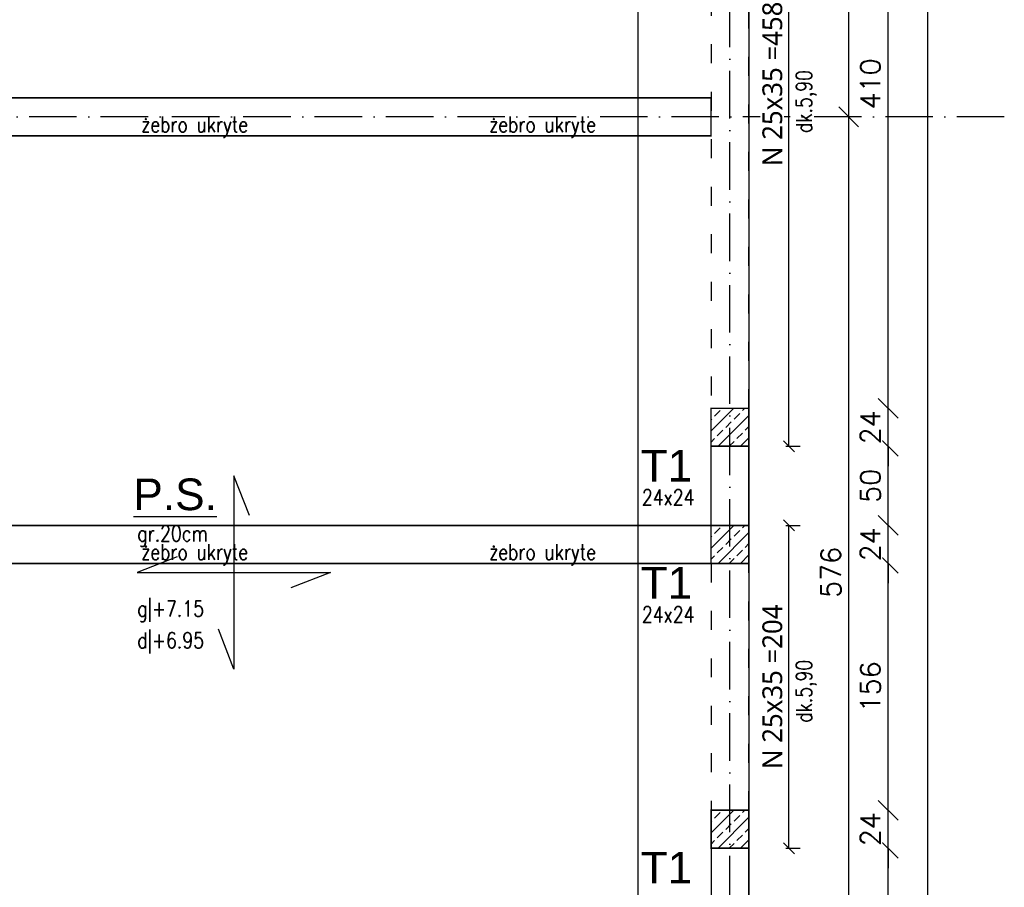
# Model space of a CAD drawing. Header units: millimetres. Extents: x -175722 to -110961, y 52375 to 104640.
# Tile 135 of 146: x -155017 to -154395, y 99658 to 100206. Entities that reach past the tile are written whole.
import ezdxf

# ---------------------------------------------------------------- set-up
doc = ezdxf.new("R2010")
doc.units = ezdxf.units.MM
for name, pattern in [('ACAD_ISO03W100', [30, 12, -18]), ('ACAD_ISO10W100', [18, 12, -3, 0, -3]), ('Środek', [31.75, 6.35, -4.7625, 15.875, -4.7625])]:
    doc.linetypes.add(name, pattern=pattern)
for name, color, linetype in [('_R - RAMKI', 7, 'Continuous'), ('AS_Balustrady', 53, 'Continuous'), ('H', 8, 'Continuous'), ('OSIE', 4, 'ACAD_ISO10W100')]:
    doc.layers.add(name, color=color, linetype=linetype)
doc.layers.add('A_KONSTRUKCJA', color=170, linetype='Continuous', lineweight=30)
doc.layers.add('K_MUR', color=160, linetype='Continuous', lineweight=30)
doc.styles.add('Arial', font='arial.ttf', dxfattribs={"height": 90})
doc.styles.add('e-cad_1', font='simplex.shx', dxfattribs={"width": 0.8})
doc.styles.add('e-cad_3', font='simplex.shx', dxfattribs={"width": 0.8})
doc.styles.add('IDA_Text_1.100', font='segoeuil.ttf', dxfattribs={"height": 12.5})
doc.styles.add('ROMANS', font='romans')
doc.styles.add('Technic', font='technic_.ttf')
doc.dimstyles.new('Architektoniczny200', dxfattribs={"dimscale": 5, "dimtxt": 2.5, "dimasz": 1.5, "dimexe": 1, "dimexo": 2, "dimgap": 0, "dimtad": 0, "dimdec": 1, "dimzin": 9, "dimtxsty": 'Technic', "dimblk": 'Architectural', "dimcen": 1, "dimclrt": 7, "dimaunit": 1, "dimadec": 0, "dimazin": 0, "dimtfac": 1, "dimtdec": 1, "dimtix": 1, "dimtmove": 2, "dimatfit": 3, "dimldrblk": 'DOT', "dimfxl": 0, "dimtvp": 0.769231, "dimtolj": 1, "dimarcsym": 0})
doc.dimstyles.new('AS_DIM_STYLE1', dxfattribs={"dimscale": 5, "dimtxt": 2.5, "dimasz": 1, "dimexe": 1.25, "dimexo": 2, "dimgap": 1, "dimtad": 1, "dimdec": 0, "dimdsep": 46, "dimtxsty": 'ROMANS', "dimblk": 'OBLIQUE', "dimcen": 0, "dimdle": 1, "dimclrd": 8, "dimclre": 8, "dimclrt": 9, "dimadec": 0, "dimazin": 0, "dimtfac": 1, "dimtdec": 0, "dimtmove": 1, "dimatfit": 3, "dimldrblk": 'CLOSEDBLANK', "dimfxl": 0, "dimtolj": 1, "dimtzin": 0, "dimarcsym": 0})
doc.dimstyles.new('IDA_Dim_1.100', dxfattribs={"dimtxt": 17, "dimasz": 7, "dimexe": 7, "dimexo": 7, "dimgap": 4, "dimtad": 1, "dimdec": 0, "dimtxsty": 'IDA_Text_1.100', "dimblk": 'OBLIQUE', "dimcen": 0.09, "dimadec": 0, "dimazin": 0, "dimtfac": 1, "dimtmove": 1, "dimatfit": 3, "dimldrblk": 'NONE', "dimfxl": 0, "dimarcsym": 0})

# ---------------------------------------------------------------- blocks, each defined once
blk = doc.blocks.new('Architectural')
blk.add_line((-1, 0), (0, 0))
at = {"color": 7, "linetype": 'ByBlock', "const_width": 0.15}
blk.add_lwpolyline([(-0.5, -0.5), (0.5, 0.5)], dxfattribs=at)
blk = doc.blocks.new('*D688')
at = {"layer": 'AS_Balustrady', "color": 0, "linetype": 'Continuous', "lineweight": -2, "ltscale": 0.25, "transparency": 16777216}
for p, q in [((-154616.08, 101308.25), (-154631.08, 101308.25)), ((-154626.08, 99564.74), (-154626.08, 101300.75)), ((-154616.08, 99557.24), (-154631.08, 99557.24))]:
    blk.add_line(p, q, dxfattribs=at)
at = {"layer": 'Defpoints', "color": 0, "linetype": 'Continuous', "ltscale": 0.25, "transparency": 16777216}
for p in [(-154626.08, 101308.25), (-154556.08, 101308.25), (-154556.08, 99557.24)]:
    blk.add_point(p, dxfattribs=at)
at = {"layer": 'AS_Balustrady', "color": 0, "linetype": 'Continuous', "lineweight": -2, "ltscale": 0.25, "transparency": 16777216, "xscale": 7.5, "yscale": 7.5, "zscale": 7.5}
for p, rotation in [((-154626.08, 101308.25), 90), ((-154626.08, 99557.24), 270)]:
    blk.add_blockref('Architectural', p, dxfattribs=dict(at, rotation=rotation))
at = {"layer": 'AS_Balustrady', "color": 7, "linetype": 'Continuous', "ltscale": 0.25, "transparency": 16777216, "insert": (-154645.81, 100466.18), "char_height": 12.5, "attachment_point": 5, "rotation": 90, "style": 'Technic'}
blk.add_mtext('\\A1;BI g.k.+7.15 24x35 L=1751', dxfattribs=at)
blk = doc.blocks.new('_Dot')
at = {"color": 0, "linetype": 'ByBlock', "lineweight": -2}
blk.add_line((-0.5, 0), (-1, 0), dxfattribs=at)
at = {"color": 0, "linetype": 'ByBlock', "const_width": 0.5}
blk.add_lwpolyline([(-0.25, 0, 1), (0.25, 0, 1)], format="xyb", close=True, dxfattribs=at)
blk = doc.blocks.new('_Oblique')
at = {"color": 0, "linetype": 'ByBlock', "lineweight": -2}
blk.add_line((-0.5, -0.5), (0.5, 0.5), dxfattribs=at)
blk = doc.blocks.new('*D693')
at = {"layer": 'Defpoints', "color": 0, "transparency": 16777216}
for p in [(-154556.09, 100394.74), (-154530.81, 100394.74), (-154556.09, 99936.74)]:
    blk.add_point(p, dxfattribs=at)
at = {"layer": 'H', "color": 0, "lineweight": -2, "transparency": 16777216}
for p, q in [((-154532.81, 100394.74), (-154523.81, 100394.74)), ((-154530.81, 99936.74), (-154530.81, 100394.74)), ((-154532.81, 99936.74), (-154523.81, 99936.74))]:
    blk.add_line(p, q, dxfattribs=at)
at = {"layer": 'H', "color": 0, "lineweight": -2, "transparency": 16777216, "xscale": 7, "yscale": 7, "zscale": 7}
for p, rotation in [((-154530.81, 100394.74), 90), ((-154530.81, 99936.74), 270)]:
    blk.add_blockref('_Oblique', p, dxfattribs=dict(at, rotation=rotation))
at = {"layer": 'H', "color": 0, "transparency": 16777216, "insert": (-154541.27, 100165.74), "char_height": 12.5, "attachment_point": 5, "rotation": 90, "style": 'IDA_Text_1.100', "bg_fill": 3, "box_fill_scale": 1.1, "bg_fill_color": 256, "bg_fill_true_color": 13158600, "bg_fill_transparency": 0}
blk.add_mtext('N 25x35 =458', dxfattribs=at)
blk = doc.blocks.new('_None')
blk = doc.blocks.new('*D694')
at = {"layer": 'Defpoints', "color": 0, "transparency": 16777216}
for p in [(-154556.09, 99886.74), (-154530.81, 99886.74), (-154556.09, 99682.74)]:
    blk.add_point(p, dxfattribs=at)
at = {"layer": 'H', "color": 0, "lineweight": -2, "transparency": 16777216}
for p, q in [((-154532.81, 99886.74), (-154523.81, 99886.74)), ((-154530.81, 99682.74), (-154530.81, 99886.74)), ((-154532.81, 99682.74), (-154523.81, 99682.74))]:
    blk.add_line(p, q, dxfattribs=at)
at = {"layer": 'H', "color": 0, "lineweight": -2, "transparency": 16777216, "xscale": 7, "yscale": 7, "zscale": 7}
for p, rotation in [((-154530.81, 99886.74), 90), ((-154530.81, 99682.74), 270)]:
    blk.add_blockref('_Oblique', p, dxfattribs=dict(at, rotation=rotation))
at = {"layer": 'H', "color": 0, "transparency": 16777216, "insert": (-154541.27, 99784.74), "char_height": 12.5, "attachment_point": 5, "rotation": 90, "style": 'IDA_Text_1.100', "bg_fill": 3, "box_fill_scale": 1.1, "bg_fill_color": 256, "bg_fill_true_color": 13158600, "bg_fill_transparency": 0}
blk.add_mtext('N 25x35 =204', dxfattribs=at)
blk = doc.blocks.new('*D734')
at = {"layer": '_R - RAMKI', "color": 8, "lineweight": -2, "transparency": 16777216}
blk.add_line((-154443.09, 99544.73), (-154443.09, 101320.74), dxfattribs=at)
at = {"layer": 'Defpoints', "color": 0, "transparency": 16777216}
for p in [(-154556.09, 101308.24), (-154443.09, 101308.24), (-154556.08, 99557.23)]:
    blk.add_point(p, dxfattribs=at)
at = {"layer": '_R - RAMKI', "color": 8, "lineweight": -2, "transparency": 16777216, "xscale": 12.5, "yscale": 12.5, "zscale": 12.5}
for p, rotation in [((-154443.09, 101308.24), 90), ((-154443.09, 99557.23), 270)]:
    blk.add_blockref('_Oblique', p, dxfattribs=dict(at, rotation=rotation))
at = {"layer": '_R - RAMKI', "color": 9, "transparency": 16777216, "insert": (-154454.34, 100432.73), "char_height": 12.5, "attachment_point": 5, "rotation": 90, "style": 'ROMANS', "bg_fill": 3, "box_fill_scale": 1.1, "bg_fill_color": 256, "bg_fill_true_color": 13158600, "bg_fill_transparency": 0}
blk.add_mtext('\\A1;1751', dxfattribs=at)
blk = doc.blocks.new('_ClosedBlank')
at = {"color": 0, "linetype": 'ByBlock', "lineweight": -2}
for p, q in [((-1, 0.167), (0, 0)), ((-1, 0.167), (-1, -0.167)), ((0, 0), (-1, -0.167))]:
    blk.add_line(p, q, dxfattribs=at)
blk = doc.blocks.new('*D736')
at = {"layer": '_R - RAMKI', "color": 8, "lineweight": -2, "transparency": 16777216}
blk.add_line((-154468.09, 99568.74), (-154468.09, 99695.24), dxfattribs=at)
at = {"layer": 'Defpoints', "color": 0, "transparency": 16777216}
for p in [(-154556.09, 99682.74), (-154468.09, 99682.74), (-154556.09, 99581.24)]:
    blk.add_point(p, dxfattribs=at)
at = {"layer": '_R - RAMKI', "color": 8, "lineweight": -2, "transparency": 16777216, "xscale": 12.5, "yscale": 12.5, "zscale": 12.5}
for p, rotation in [((-154468.09, 99682.74), 90), ((-154468.09, 99581.24), 270)]:
    blk.add_blockref('_Oblique', p, dxfattribs=dict(at, rotation=rotation))
at = {"layer": '_R - RAMKI', "color": 9, "transparency": 16777216, "insert": (-154479.34, 99631.99), "char_height": 12.5, "attachment_point": 5, "rotation": 90, "style": 'ROMANS', "bg_fill": 3, "box_fill_scale": 1.1, "bg_fill_color": 256, "bg_fill_true_color": 13158600, "bg_fill_transparency": 0}
blk.add_mtext('\\A1;102', dxfattribs=at)
blk = doc.blocks.new('*D737')
at = {"layer": '_R - RAMKI', "color": 8, "lineweight": -2, "transparency": 16777216}
for p, q in [((-154468.09, 99706.74), (-154468.09, 99719.24)), ((-154468.09, 99682.74), (-154468.09, 99706.74)), ((-154468.09, 99682.74), (-154468.09, 99670.24))]:
    blk.add_line(p, q, dxfattribs=at)
at = {"layer": 'Defpoints', "color": 0, "transparency": 16777216}
for p in [(-154556.09, 99706.74), (-154468.09, 99706.74), (-154556.09, 99682.74)]:
    blk.add_point(p, dxfattribs=at)
at = {"layer": '_R - RAMKI', "color": 8, "lineweight": -2, "transparency": 16777216, "xscale": 12.5, "yscale": 12.5, "zscale": 12.5}
for p, rotation in [((-154468.09, 99706.74), 270), ((-154468.09, 99682.74), 90)]:
    blk.add_blockref('_Oblique', p, dxfattribs=dict(at, rotation=rotation))
at = {"layer": '_R - RAMKI', "color": 9, "transparency": 16777216, "insert": (-154479.34, 99694.74), "char_height": 12.5, "attachment_point": 5, "rotation": 90, "style": 'ROMANS', "bg_fill": 3, "box_fill_scale": 1.1, "bg_fill_color": 256, "bg_fill_true_color": 13158600, "bg_fill_transparency": 0}
blk.add_mtext('\\A1;24', dxfattribs=at)
blk = doc.blocks.new('*D738')
at = {"layer": '_R - RAMKI', "color": 8, "lineweight": -2, "transparency": 16777216}
blk.add_line((-154468.09, 99694.24), (-154468.09, 99875.24), dxfattribs=at)
at = {"layer": 'Defpoints', "color": 0, "transparency": 16777216}
for p in [(-154556.09, 99862.74), (-154468.09, 99862.74), (-154556.09, 99706.74)]:
    blk.add_point(p, dxfattribs=at)
at = {"layer": '_R - RAMKI', "color": 8, "lineweight": -2, "transparency": 16777216, "xscale": 12.5, "yscale": 12.5, "zscale": 12.5}
for p, rotation in [((-154468.09, 99862.74), 90), ((-154468.09, 99706.74), 270)]:
    blk.add_blockref('_Oblique', p, dxfattribs=dict(at, rotation=rotation))
at = {"layer": '_R - RAMKI', "color": 9, "transparency": 16777216, "insert": (-154479.34, 99784.74), "char_height": 12.5, "attachment_point": 5, "rotation": 90, "style": 'ROMANS', "bg_fill": 3, "box_fill_scale": 1.1, "bg_fill_color": 256, "bg_fill_true_color": 13158600, "bg_fill_transparency": 0}
blk.add_mtext('\\A1;156', dxfattribs=at)
blk = doc.blocks.new('*D739')
at = {"layer": '_R - RAMKI', "color": 8, "lineweight": -2, "transparency": 16777216}
for p, q in [((-154468.09, 99886.74), (-154468.09, 99899.24)), ((-154468.09, 99862.74), (-154468.09, 99886.74)), ((-154468.09, 99862.74), (-154468.09, 99850.24))]:
    blk.add_line(p, q, dxfattribs=at)
at = {"layer": 'Defpoints', "color": 0, "transparency": 16777216}
for p in [(-154556.09, 99886.74), (-154468.09, 99886.74), (-154556.09, 99862.74)]:
    blk.add_point(p, dxfattribs=at)
at = {"layer": '_R - RAMKI', "color": 8, "lineweight": -2, "transparency": 16777216, "xscale": 12.5, "yscale": 12.5, "zscale": 12.5}
for p, rotation in [((-154468.09, 99886.74), 270), ((-154468.09, 99862.74), 90)]:
    blk.add_blockref('_Oblique', p, dxfattribs=dict(at, rotation=rotation))
at = {"layer": '_R - RAMKI', "color": 9, "transparency": 16777216, "insert": (-154479.34, 99874.74), "char_height": 12.5, "attachment_point": 5, "rotation": 90, "style": 'ROMANS', "bg_fill": 3, "box_fill_scale": 1.1, "bg_fill_color": 256, "bg_fill_true_color": 13158600, "bg_fill_transparency": 0}
blk.add_mtext('\\A1;24', dxfattribs=at)
blk = doc.blocks.new('*D740')
at = {"layer": '_R - RAMKI', "color": 8, "lineweight": -2, "transparency": 16777216}
blk.add_line((-154468.09, 99874.24), (-154468.09, 99949.24), dxfattribs=at)
at = {"layer": 'Defpoints', "color": 0, "transparency": 16777216}
for p in [(-154556.09, 99936.74), (-154468.09, 99936.74), (-154556.09, 99886.74)]:
    blk.add_point(p, dxfattribs=at)
at = {"layer": '_R - RAMKI', "color": 8, "lineweight": -2, "transparency": 16777216, "xscale": 12.5, "yscale": 12.5, "zscale": 12.5}
for p, rotation in [((-154468.09, 99936.74), 90), ((-154468.09, 99886.74), 270)]:
    blk.add_blockref('_Oblique', p, dxfattribs=dict(at, rotation=rotation))
at = {"layer": '_R - RAMKI', "color": 9, "transparency": 16777216, "insert": (-154479.34, 99911.74), "char_height": 12.5, "attachment_point": 5, "rotation": 90, "style": 'ROMANS', "bg_fill": 3, "box_fill_scale": 1.1, "bg_fill_color": 256, "bg_fill_true_color": 13158600, "bg_fill_transparency": 0}
blk.add_mtext('\\A1;50', dxfattribs=at)
blk = doc.blocks.new('*D741')
at = {"layer": '_R - RAMKI', "color": 8, "lineweight": -2, "transparency": 16777216}
for p, q in [((-154468.09, 99960.74), (-154468.09, 99973.24)), ((-154468.09, 99936.74), (-154468.09, 99960.74)), ((-154468.09, 99936.74), (-154468.09, 99924.24))]:
    blk.add_line(p, q, dxfattribs=at)
at = {"layer": 'Defpoints', "color": 0, "transparency": 16777216}
for p in [(-154556.09, 99960.74), (-154468.09, 99960.74), (-154556.09, 99936.74)]:
    blk.add_point(p, dxfattribs=at)
at = {"layer": '_R - RAMKI', "color": 8, "lineweight": -2, "transparency": 16777216, "xscale": 12.5, "yscale": 12.5, "zscale": 12.5}
for p, rotation in [((-154468.09, 99960.74), 270), ((-154468.09, 99936.74), 90)]:
    blk.add_blockref('_Oblique', p, dxfattribs=dict(at, rotation=rotation))
at = {"layer": '_R - RAMKI', "color": 9, "transparency": 16777216, "insert": (-154479.34, 99948.74), "char_height": 12.5, "attachment_point": 5, "rotation": 90, "style": 'ROMANS', "bg_fill": 3, "box_fill_scale": 1.1, "bg_fill_color": 256, "bg_fill_true_color": 13158600, "bg_fill_transparency": 0}
blk.add_mtext('\\A1;24', dxfattribs=at)
blk = doc.blocks.new('*D742')
at = {"layer": '_R - RAMKI', "color": 8, "lineweight": -2, "transparency": 16777216}
blk.add_line((-154468.09, 99948.24), (-154468.09, 100383.24), dxfattribs=at)
at = {"layer": 'Defpoints', "color": 0, "transparency": 16777216}
for p in [(-154556.09, 100370.74), (-154468.09, 100370.74), (-154556.09, 99960.74)]:
    blk.add_point(p, dxfattribs=at)
at = {"layer": '_R - RAMKI', "color": 8, "lineweight": -2, "transparency": 16777216, "xscale": 12.5, "yscale": 12.5, "zscale": 12.5}
for p, rotation in [((-154468.09, 100370.74), 90), ((-154468.09, 99960.74), 270)]:
    blk.add_blockref('_Oblique', p, dxfattribs=dict(at, rotation=rotation))
at = {"layer": '_R - RAMKI', "color": 9, "transparency": 16777216, "insert": (-154479.34, 100165.74), "char_height": 12.5, "attachment_point": 5, "rotation": 90, "style": 'ROMANS', "bg_fill": 3, "box_fill_scale": 1.1, "bg_fill_color": 256, "bg_fill_true_color": 13158600, "bg_fill_transparency": 0}
blk.add_mtext('\\A1;410', dxfattribs=at)
blk = doc.blocks.new('*D754')
at = {"layer": '_R - RAMKI', "color": 8, "lineweight": -2, "transparency": 16777216}
blk.add_line((-154493.09, 100733.07), (-154493.09, 100132.41), dxfattribs=at)
at = {"layer": 'Defpoints', "color": 0, "transparency": 16777216}
for p in [(-154568.09, 100720.57), (-154568.09, 100144.91), (-154493.09, 100144.91)]:
    blk.add_point(p, dxfattribs=at)
at = {"layer": '_R - RAMKI', "color": 8, "lineweight": -2, "transparency": 16777216, "xscale": 12.5, "yscale": 12.5, "zscale": 12.5}
for p, rotation in [((-154493.09, 100720.57), 90), ((-154493.09, 100144.91), 270)]:
    blk.add_blockref('_Oblique', p, dxfattribs=dict(at, rotation=rotation))
at = {"layer": '_R - RAMKI', "color": 9, "transparency": 16777216, "insert": (-154504.34, 100432.74), "char_height": 12.5, "attachment_point": 5, "rotation": 90, "style": 'ROMANS', "bg_fill": 3, "box_fill_scale": 1.1, "bg_fill_color": 256, "bg_fill_true_color": 13158600, "bg_fill_transparency": 0}
blk.add_mtext('\\A1;576', dxfattribs=at)
blk = doc.blocks.new('*D755')
at = {"layer": '_R - RAMKI', "color": 8, "lineweight": -2, "transparency": 16777216}
blk.add_line((-154493.09, 100157.41), (-154493.09, 99556.74), dxfattribs=at)
at = {"layer": 'Defpoints', "color": 0, "transparency": 16777216}
for p in [(-154568.09, 100144.91), (-154568.09, 99569.24), (-154493.09, 99569.24)]:
    blk.add_point(p, dxfattribs=at)
at = {"layer": '_R - RAMKI', "color": 8, "lineweight": -2, "transparency": 16777216, "xscale": 12.5, "yscale": 12.5, "zscale": 12.5}
for p, rotation in [((-154493.09, 100144.91), 90), ((-154493.09, 99569.24), 270)]:
    blk.add_blockref('_Oblique', p, dxfattribs=dict(at, rotation=rotation))
at = {"layer": '_R - RAMKI', "color": 9, "transparency": 16777216, "insert": (-154504.34, 99857.07), "char_height": 12.5, "attachment_point": 5, "rotation": 90, "style": 'ROMANS', "bg_fill": 3, "box_fill_scale": 1.1, "bg_fill_color": 256, "bg_fill_true_color": 13158600, "bg_fill_transparency": 0}
blk.add_mtext('\\A1;576', dxfattribs=at)

msp = doc.modelspace()

# ---------------------------------------------------------------- hatches: boundary and pattern name
at = {"layer": 'AS_Balustrady', "linetype": 'Continuous', "ltscale": 0.25}
h = msp.add_hatch(dxfattribs=at)
h.set_pattern_fill('ANSI33', color=256, scale=40, style=0)
h.set_pattern_definition([(45, (-165912.794, 121168.905), (-7.071068, 7.071068), []), (45, (-165905.723, 121168.905), (-7.071068, 7.071068), [5, -2.5])])
h.paths.add_polyline_path([(-154580.08858, 99960.73999), (-154556.08858, 99960.73999), (-154556.08858, 99936.73999), (-154580.08858, 99936.73999)])
h = msp.add_hatch(dxfattribs=at)
h.set_pattern_fill('ANSI33', color=256, scale=40, style=0)
h.set_pattern_definition([(45, (-165912.794, 121094.905), (-7.071068, 7.071068), []), (45, (-165905.723, 121094.905), (-7.071068, 7.071068), [5, -2.5])])
h.paths.add_polyline_path([(-154580.08858, 99886.73999), (-154556.08858, 99886.73999), (-154556.08858, 99862.73999), (-154580.08858, 99862.73999)])
h = msp.add_hatch(dxfattribs=at)
h.set_pattern_fill('ANSI33', color=256, scale=40, style=0)
h.set_pattern_definition([(45, (-165912.794, 120914.905), (-7.071068, 7.071068), []), (45, (-165905.723, 120914.905), (-7.071068, 7.071068), [5, -2.5])])
h.paths.add_polyline_path([(-154580.08858, 99706.73999), (-154556.08858, 99706.73999), (-154556.08858, 99682.73999), (-154580.08858, 99682.73999)])

# ---------------------------------------------------------------- linework, layer by layer
at = {"color": 8}
msp.add_line((-154580.08858, 99862.73999), (-154580.08858, 99960.73999), dxfattribs=at)
msp.add_lwpolyline([(-155171.58858, 101284.23999), (-155171.58858, 101308.23999), (-156407.08858, 101308.23999), (-156407.08858, 99557.23999), (-154556.08858, 99557.23999), (-154556.08858, 99706.73999), (-154580.08858, 99706.73999), (-154580.08858, 99581.23999), (-155183.08858, 99581.23999), (-155183.08858, 100947.23999), (-155171.58858, 100947.23999), (-155171.58858, 100971.23999), (-155183.08858, 100971.23999), (-155183.08858, 101284.23999), (-155171.58858, 101284.23999)], dxfattribs=at)
at = {"color": 8, "linetype": 'ACAD_ISO03W100'}
for points in [[(-154580.08858, 99960.73999), (-154556.08858, 99960.73999), (-154556.08858, 100370.73999), (-154580.08858, 100370.73999)], [(-154580.08858, 99706.73999), (-154556.08858, 99706.73999), (-154556.08858, 99862.73999), (-154580.08858, 99862.73999)]]:
    msp.add_lwpolyline(points, close=True, dxfattribs=at)
at = {"color": 8}
msp.add_lwpolyline([(-154580.08858, 99960.73999), (-154556.08858, 99960.73999), (-154556.08858, 99862.73999), (-154580.08858, 99862.73999)], close=True, dxfattribs=at)
at = {"layer": 'A_KONSTRUKCJA', "color": 1, "const_width": 1}
msp.add_lwpolyline([(-154556.08858, 99557.23999), (-155207.08858, 99557.23999), (-155207.08858, 101308.23999), (-154556.08858, 101308.23999)], close=True, dxfattribs=at)
at = {"layer": 'AS_Balustrady', "linetype": 'Środek', "const_width": 1}
for points in [[(-155183.08858, 100132.90666), (-154580.08858, 100132.90666), (-154580.08858, 100156.90666), (-155183.08858, 100156.90666)], [(-155183.08858, 99862.73999), (-154580.08858, 99862.73999), (-154580.08858, 99886.73999), (-155183.08858, 99886.73999)]]:
    msp.add_lwpolyline(points, close=True, dxfattribs=at)
at = {"layer": 'AS_Balustrady', "linetype": 'Continuous', "ltscale": 0.25, "const_width": 1}
for points in [[(-154580.08858, 99936.73999), (-154556.08858, 99936.73999), (-154556.08858, 99960.73999), (-154580.08858, 99960.73999)], [(-154580.08858, 99862.73999), (-154556.08858, 99862.73999), (-154556.08858, 99886.73999), (-154580.08858, 99886.73999)], [(-154580.08858, 99682.73999), (-154556.08858, 99682.73999), (-154556.08858, 99706.73999), (-154580.08858, 99706.73999)]]:
    msp.add_lwpolyline(points, close=True, dxfattribs=at)
at = {"layer": 'AS_Balustrady', "linetype": 'Continuous', "ltscale": 0.25}
for points in [[(-154871.82846, 99893.07398), (-154881.58858, 99918.15812), (-154881.58858, 99795.98852), (-154891.34871, 99821.07267)], [(-154917.58924, 99866.83345), (-154942.67338, 99857.07332), (-154820.50378, 99857.07332), (-154845.58793, 99847.3132)]]:
    msp.add_lwpolyline(points, dxfattribs=at)
at = {"layer": 'K_MUR', "ltscale": 100}
msp.add_line((-154556.08858, 99862.73999), (-154556.08858, 99960.73999), dxfattribs=at)
at = {"layer": 'OSIE', "ltscale": 2.5}
for p, q in [((-154568.08858, 99377.23994), (-154568.08858, 101488.24004)), ((-154394.71181, 100144.90666), (-156587.08858, 100144.90666))]:
    msp.add_line(p, q, dxfattribs=at)

# ---------------------------------------------------------------- texts
at = {"layer": 'AS_Balustrady', "linetype": 'Continuous', "ltscale": 0.25, "width": 0.8}
for s, style, p in [('żebro ukryte', 'e-cad_1', (-154940.23268, 100135.12178)), ('żebro ukryte', 'e-cad_1', (-154720.32813, 100135.12178)), ('24x24', 'e-cad_3', (-154623.78238, 99899.4686)), ('gr.20cm', 'e-cad_1', (-154942.67338, 99876.65306)), ('żebro ukryte', 'e-cad_1', (-154940.23268, 99864.95511)), ('żebro ukryte', 'e-cad_1', (-154720.32813, 99864.95511)), ('g|+7.15', 'e-cad_1', (-154942.67338, 99829.15662)), ('24x24', 'e-cad_3', (-154623.78238, 99825.4686)), ('d|+6.95', 'e-cad_1', (-154942.67338, 99809.15662))]:
    msp.add_text(s, height=10, dxfattribs=dict(at, style=style)).set_placement(p)
at = {"layer": 'AS_Balustrady', "linetype": 'Continuous', "ltscale": 0.25, "style": 'Arial'}
for s, p in [('T1', (-154624.56238, 99914.4686)), ('%%UP.S.', (-154945.17447, 99896.37113)), ('T1', (-154624.56238, 99840.4686)), ('T1', (-154624.56238, 99660.4686))]:
    msp.add_text(s, height=20, dxfattribs=at).set_placement(p)

# ---------------------------------------------------------------- dimensions: what is measured, and where the dimension line sits
at = {"layer": 'AS_Balustrady', "linetype": 'Continuous', "ltscale": 0.25}
dim = msp.add_linear_dim(base=(-154626.08185, 101308.25276), p1=(-154556.08142, 99557.23999), p2=(-154556.08185, 101308.25276), angle=270, text='BI g.k.+7.15 24x35 L=<>', dimstyle='Architektoniczny200', dxfattribs=at)
dim.commit()
dim.dimension.update_dxf_attribs({"geometry": '*D688', "text_midpoint": (-154645.80618, 100466.17858), "dimtype": 160})

# ---------------------------------------------------------------- next in the draw order: dimensions: what is measured, and where the dimension line sits
at = {"layer": 'H'}
for base, p1, p2, picture, middle in [((-154530.8068, 100394.73999), (-154556.08858, 99936.73999), (-154556.08858, 100394.73999), '*D693', (-154541.27036, 100165.73999)), ((-154530.8068, 99886.73999), (-154556.08858, 99682.73999), (-154556.08858, 99886.73999), '*D694', (-154541.27036, 99784.73999))]:
    dim = msp.add_linear_dim(base=base, p1=p1, p2=p2, angle=90, dimstyle='IDA_Dim_1.100', override={"dimtxt": 12.5, "dimpost": 'N 25x35 =<>', "dimtdec": 0, "dimfxl": 2, "dimtfill": 1}, dxfattribs=at)
    dim.commit()
    dim.dimension.update_dxf_attribs({"geometry": picture, "text_midpoint": middle})

# ---------------------------------------------------------------- next in the draw order: texts
at = {"layer": 'AS_Balustrady', "linetype": 'Continuous', "ltscale": 0.25, "style": 'e-cad_3', "width": 0.8}
for p in [(-154516.35847, 100134.67614), (-154516.35847, 99762.04612)]:
    msp.add_text('dk.5,90', height=10, rotation=90, dxfattribs=at).set_placement(p)

# ---------------------------------------------------------------- next in the draw order: dimensions: what is measured, and where the dimension line sits
at = {"layer": '_R - RAMKI'}
dim = msp.add_linear_dim(base=(-154443.08839, 101308.2399), p1=(-154556.08166, 99557.22713), p2=(-154556.08839, 101308.2399), angle=90, dimstyle='AS_DIM_STYLE1', override={"dimscale": 12.5, "dimtxt": 1, "dimgap": 0.4, "dimse1": 1, "dimse2": 1, "dimtix": 1, "dimfxl": 10, "dimfxlon": 1}, dxfattribs=at)
dim.commit()
dim.dimension.update_dxf_attribs({"geometry": '*D734', "text_midpoint": (-154454.33839, 100432.73352)})

# ---------------------------------------------------------------- next in the draw order: dimensions: what is measured, and where the dimension line sits
dim = msp.add_linear_dim(base=(-154468.0883937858, 99682.7399045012), p1=(-154556.0883937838, 99581.2399045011), p2=(-154556.0883937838, 99682.7399045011), angle=90, dimstyle='AS_DIM_STYLE1', override={"dimscale": 12.5, "dimtxt": 1, "dimgap": 0.4, "dimse1": 1, "dimse2": 1, "dimtix": 1, "dimfxl": 10, "dimfxlon": 1}, dxfattribs=at)
dim.commit()
dim.dimension.update_dxf_attribs({"geometry": '*D736', "text_midpoint": (-154479.3383937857, 99631.9899045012)})

# ---------------------------------------------------------------- next in the draw order: dimensions: what is measured, and where the dimension line sits
dim = msp.add_linear_dim(base=(-154468.08839, 99706.7399), p1=(-154556.08839, 99682.7399), p2=(-154556.08839, 99706.7399), angle=90, dimstyle='AS_DIM_STYLE1', override={"dimscale": 12.5, "dimtxt": 1, "dimgap": 0.4, "dimse1": 1, "dimse2": 1, "dimtix": 1, "dimfxl": 10, "dimfxlon": 1}, dxfattribs=at)
dim.commit()
dim.dimension.update_dxf_attribs({"geometry": '*D737', "text_midpoint": (-154479.33839, 99694.7399)})

# ---------------------------------------------------------------- next in the draw order: dimensions: what is measured, and where the dimension line sits
dim = msp.add_linear_dim(base=(-154468.08839, 99862.7399), p1=(-154556.08839, 99706.7399), p2=(-154556.08839, 99862.7399), angle=90, dimstyle='AS_DIM_STYLE1', override={"dimscale": 12.5, "dimtxt": 1, "dimgap": 0.4, "dimse1": 1, "dimse2": 1, "dimtix": 1, "dimfxl": 10, "dimfxlon": 1}, dxfattribs=at)
dim.commit()
dim.dimension.update_dxf_attribs({"geometry": '*D738', "text_midpoint": (-154479.33839, 99784.7399)})

# ---------------------------------------------------------------- next in the draw order: dimensions: what is measured, and where the dimension line sits
dim = msp.add_linear_dim(base=(-154468.08839, 99886.7399), p1=(-154556.08839, 99862.7399), p2=(-154556.08839, 99886.7399), angle=90, dimstyle='AS_DIM_STYLE1', override={"dimscale": 12.5, "dimtxt": 1, "dimgap": 0.4, "dimse1": 1, "dimse2": 1, "dimtix": 1, "dimfxl": 10, "dimfxlon": 1}, dxfattribs=at)
dim.commit()
dim.dimension.update_dxf_attribs({"geometry": '*D739', "text_midpoint": (-154479.33839, 99874.7399)})

# ---------------------------------------------------------------- next in the draw order: dimensions: what is measured, and where the dimension line sits
dim = msp.add_linear_dim(base=(-154468.08839, 99936.7399), p1=(-154556.08839, 99886.7399), p2=(-154556.08839, 99936.7399), angle=90, dimstyle='AS_DIM_STYLE1', override={"dimscale": 12.5, "dimtxt": 1, "dimgap": 0.4, "dimse1": 1, "dimse2": 1, "dimtix": 1, "dimfxl": 10, "dimfxlon": 1}, dxfattribs=at)
dim.commit()
dim.dimension.update_dxf_attribs({"geometry": '*D740', "text_midpoint": (-154479.33839, 99911.7399)})

# ---------------------------------------------------------------- next in the draw order: dimensions: what is measured, and where the dimension line sits
dim = msp.add_linear_dim(base=(-154468.08839, 99960.7399), p1=(-154556.08839, 99936.7399), p2=(-154556.08839, 99960.7399), angle=90, dimstyle='AS_DIM_STYLE1', override={"dimscale": 12.5, "dimtxt": 1, "dimgap": 0.4, "dimse1": 1, "dimse2": 1, "dimtix": 1, "dimfxl": 10, "dimfxlon": 1}, dxfattribs=at)
dim.commit()
dim.dimension.update_dxf_attribs({"geometry": '*D741', "text_midpoint": (-154479.33839, 99948.7399)})

# ---------------------------------------------------------------- next in the draw order: dimensions: what is measured, and where the dimension line sits
dim = msp.add_linear_dim(base=(-154468.08839, 100370.7399), p1=(-154556.08839, 99960.7399), p2=(-154556.08839, 100370.7399), angle=90, dimstyle='AS_DIM_STYLE1', override={"dimscale": 12.5, "dimtxt": 1, "dimgap": 0.4, "dimse1": 1, "dimse2": 1, "dimtix": 1, "dimfxl": 10, "dimfxlon": 1}, dxfattribs=at)
dim.commit()
dim.dimension.update_dxf_attribs({"geometry": '*D742', "text_midpoint": (-154479.33839, 100165.7399)})

# ---------------------------------------------------------------- next in the draw order: dimensions: what is measured, and where the dimension line sits
dim = msp.add_linear_dim(base=(-154493.08839, 100144.90657), p1=(-154568.08839, 100720.57324), p2=(-154568.08839, 100144.90657), angle=90, dimstyle='AS_DIM_STYLE1', override={"dimscale": 12.5, "dimtxt": 1, "dimgap": 0.4, "dimse1": 1, "dimse2": 1, "dimtix": 1, "dimfxl": 10, "dimfxlon": 1}, dxfattribs=at)
dim.commit()
dim.dimension.update_dxf_attribs({"geometry": '*D754', "text_midpoint": (-154504.33839, 100432.7399)})

# ---------------------------------------------------------------- next in the draw order: dimensions: what is measured, and where the dimension line sits
dim = msp.add_linear_dim(base=(-154493.08839, 99569.23999), p1=(-154568.08839, 100144.90657), p2=(-154568.08858, 99569.23999), angle=90, dimstyle='AS_DIM_STYLE1', override={"dimscale": 12.5, "dimtxt": 1, "dimgap": 0.4, "dimse1": 1, "dimse2": 1, "dimtix": 1, "dimfxl": 10, "dimfxlon": 1}, dxfattribs=at)
dim.commit()
dim.dimension.update_dxf_attribs({"geometry": '*D755', "text_midpoint": (-154504.33839, 99857.07328)})

doc.saveas('drawing.dxf')
